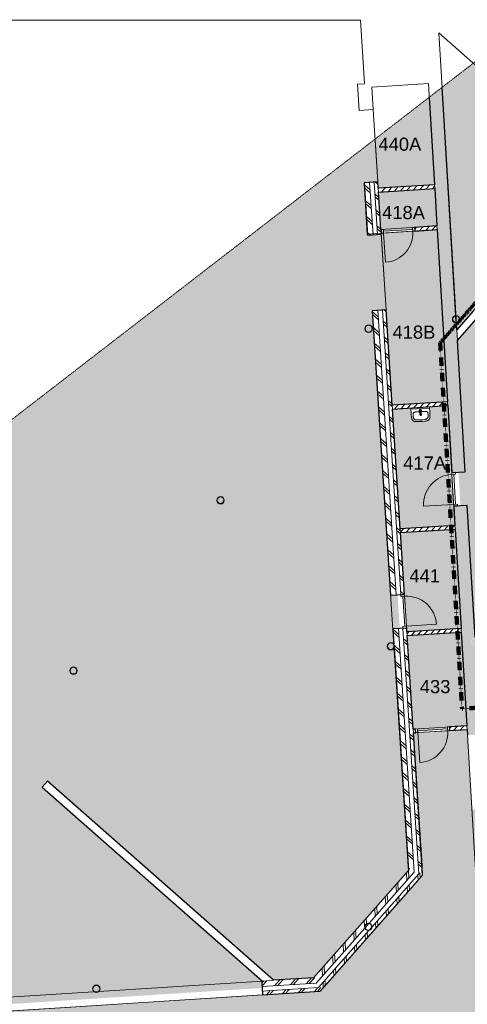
# Model space of a CAD drawing. Header units: millimetres. Extents: x 16156 to 109611, y -1019 to 113498.
# Tile 51 of 60: x 42596 to 54524, y 87254 to 113498. Entities that reach past the tile are written whole.
import ezdxf

# ---------------------------------------------------------------- set-up
doc = ezdxf.new("R2010")
doc.units = ezdxf.units.MM
doc.linetypes.add('Afbreeklijn', pattern=[9, 5, -2, 0, -2])
doc.linetypes.add('ARC Dash', pattern=[4, 2, -2])
for name, color, linetype, lineweight in [('A--A2__Ruwbouw', 8, 'Continuous', 15), ('A--AR9__AlgVoorz', 1, 'Continuous', 9), ('A--L$01A__Algemeen', 7, 'Continuous', 9), ('A--L22__Binnenwanden', 2, 'Continuous', 9), ('A--L28__Hoofddraagconstructies', 3, 'Continuous', 9), ('A--L3__Afbouw', 2, 'Continuous', 9), ('A--L74__VasteSanitaireVoorz', 1, 'Continuous', 9), ('A--LD30__DetailPenMiddel', 3, 'Continuous', 9), ('A--LR9__AlgVoorz', 7, 'Continuous', 9), ('A--TR9__AlgVoorz', 1, 'Continuous', 13)]:
    doc.layers.add(name, color=color, linetype=linetype, lineweight=lineweight)
doc.styles.add('Arial', font='arial.ttf', dxfattribs={"height": 350})
pattern_1 = [(48.646, (35709.1, 86653.18), (-225.1925, 198.213), []), (48.646, (35569.2, 88848.73), (-225.1925, 198.213), [])]
pattern_2 = [(93.562, (52142.36, 89344.86), (-299.42, -18.64), []), (93.562, (50493.1, 90800.85), (-299.42, -18.639), [])]
pattern_3 = [(138.696, (52632.02, 101561.28), (-198.016, -225.3654), []), (138.696, (50436.6, 101419.47), (-198.016, -225.3654), [])]
pattern_4 = [(48.696, (0, 0), (-90.14617, 79.20649), [])]

# ---------------------------------------------------------------- blocks, each defined once
blk = doc.blocks.new('28_SCF_ARC_stalen_kolom_rond - Stalen kolom ø200mm-1729722-AB-Begane grond - Brandcompartimentering')
at = {"layer": 'A--L28__Hoofddraagconstructies'}
h = blk.add_hatch(dxfattribs=at)
h.set_pattern_fill('FP_27', color=256, style=0, pattern_type=2)
h.set_pattern_definition([(45, (-44029, -96147.6), (-500, 500), []), (45, (-43859, -96147.6), (-500, 500), []), (45, (-43849, -96147.6), (-500, 500), []), (45, (-43839, -96147.6), (-500, 500), []), (45, (-43829, -96147.6), (-500, 500), []), (45, (-43819, -96147.6), (-500, 500), []), (45, (-43809, -96147.6), (-500, 500), []), (45, (-43799, -96147.6), (-500, 500), [])])
h.paths.add_polyline_path([(16, -98), (17, -98), (50, -87), (77, -64), (95, -31), (100, 0), (94, 34), (69, 71), (45, 88), (16, 98), (-17, 98), (-50, 87), (-77, 64), (-95, 31), (-100, 0), (-94, -34), (-77, -64), (-45, -88), (-16, -98)])
h.paths.add_polyline_path([(-16, -89), (-50, -74), (-77, -45), (-85, -31), (-90, 0), (-77, 45), (-61, 64), (-45, 78), (-16, 89), (17, 88), (61, 64), (77, 45), (85, 31), (90, 0), (77, -45), (69, -58), (45, -78), (16, -89)])
for radius, start, end in [(100, 360, 180), (100, 180, 360), (90, 0, 180), (90, 180, 360)]:
    blk.add_arc((0, 0), radius, start, end, dxfattribs=at)
blk = doc.blocks.new('28_SCF_ARC_stalen_kolom_rond - Stalen kolom ø200mm-V9-AB-Begane grond - Brandcompartimentering')
at = {"layer": 'A--L28__Hoofddraagconstructies'}
h = blk.add_hatch(dxfattribs=at)
h.set_pattern_fill('FP_28', color=256, style=0, pattern_type=2)
h.set_pattern_definition([(45, (-47948.36, -100690.3), (-500, 500), []), (45, (-47778.36, -100690.3), (-500, 500), []), (45, (-47768.36, -100690.3), (-500, 500), []), (45, (-47758.36, -100690.3), (-500, 500), []), (45, (-47748.36, -100690.3), (-500, 500), []), (45, (-47738.36, -100690.3), (-500, 500), []), (45, (-47728.36, -100690.3), (-500, 500), []), (45, (-47718.36, -100690.3), (-500, 500), [])])
h.paths.add_polyline_path([(16, -98), (17, -98), (50, -87), (77, -64), (95, -31), (100, 0), (94, 34), (69, 71), (45, 88), (16, 98), (-17, 98), (-50, 87), (-77, 64), (-95, 31), (-100, 0), (-94, -34), (-77, -64), (-45, -88), (-16, -98)])
h.paths.add_polyline_path([(16, -89), (-21, -87), (-50, -74), (-77, -45), (-85, -31), (-90, 0), (-77, 45), (-61, 64), (-45, 78), (-16, 89), (17, 88), (61, 64), (77, 45), (85, 31), (90, 0), (77, -45), (69, -58), (45, -78), (17, -88)])
for radius, start, end in [(100, 360, 180), (100, 180, 360), (90, 0, 180), (90, 180, 360)]:
    blk.add_arc((0, 0), radius, start, end, dxfattribs=at)
blk = doc.blocks.new('32_DO_WB_vo deur enkel1 - vo 2-V1-AB-Begane grond - Brandcompartimentering')
at = {"layer": 'A--L$01A__Algemeen'}
blk.add_line((520, 50), (520, 850), dxfattribs=at)
blk.add_arc((520, 50), 800, 90, 180, dxfattribs=at)
at = {"layer": 'A--L3__Afbouw'}
for p, q in [((-280, 50), (-330, 50)), ((-330, 50), (-330, -50)), ((520, 50), (-280, 50)), ((-280, 50), (-280, 0)), ((-280, -50), (-280, 50)), ((520, 0), (520, 50)), ((570, 50), (520, 50)), ((520, 50), (520, -50)), ((570, -50), (570, 50)), ((-330, -50), (-280, -50)), ((-280, 0), (520, 0)), ((520, -50), (570, -50))]:
    blk.add_line(p, q, dxfattribs=at)
blk = doc.blocks.new('32_DO_WB_vo deur enkel1 - vo 2-1766231-AB-Begane grond - Brandcompartimentering')
at = {"layer": 'A--L$01A__Algemeen'}
blk.add_line((520, 185), (520, 985), dxfattribs=at)
blk.add_arc((520, 185), 800, 90, 180, dxfattribs=at)
at = {"layer": 'A--L3__Afbouw'}
for p, q in [((-280, 185), (-330, 185)), ((-330, 185), (-330, 85)), ((-330, 85), (-280, 85)), ((520, 185), (-280, 185)), ((-280, 185), (-280, 135)), ((-280, 85), (-280, 185)), ((-280, 135), (520, 135)), ((520, 135), (520, 185)), ((570, 185), (520, 185)), ((520, 185), (520, 85)), ((520, 85), (570, 85)), ((570, 85), (570, 185))]:
    blk.add_line(p, q, dxfattribs=at)
blk = doc.blocks.new('32_DO_WB_vo deur enkel1 - vo 2-1766233-AB-Begane grond - Brandcompartimentering')
at = {"layer": 'A--L$01A__Algemeen'}
blk.add_line((520, -180), (520, -980), dxfattribs=at)
blk.add_arc((520, -180), 800, 180, 270, dxfattribs=at)
at = {"layer": 'A--L3__Afbouw'}
for p, q in [((-330, -180), (-330, -80)), ((-330, -80), (-280, -80)), ((-280, -180), (-330, -180)), ((-280, -80), (-280, -180)), ((-280, -130), (520, -130)), ((-280, -180), (-280, -130)), ((520, -180), (-280, -180)), ((520, -180), (520, -80)), ((520, -80), (570, -80)), ((520, -130), (520, -180)), ((570, -180), (520, -180)), ((570, -80), (570, -180))]:
    blk.add_line(p, q, dxfattribs=at)
blk = doc.blocks.new('32_DO_WB_vo deur enkel1 - vo 2-V16-AB-Begane grond - Brandcompartimentering')
at = {"layer": 'A--L$01A__Algemeen'}
blk.add_line((510, 50), (510, 830), dxfattribs=at)
blk.add_arc((510, 50), 780, 90, 180, dxfattribs=at)
at = {"layer": 'A--L3__Afbouw'}
for p, q in [((-270, 50), (-320, 50)), ((-320, 50), (-320, -50)), ((510, 50), (-270, 50)), ((-270, 50), (-270, 0)), ((-270, -50), (-270, 50)), ((510, 0), (510, 50)), ((560, 50), (510, 50)), ((510, 50), (510, -50)), ((560, -50), (560, 50)), ((-320, -50), (-270, -50)), ((-270, 0), (510, 0)), ((510, -50), (560, -50))]:
    blk.add_line(p, q, dxfattribs=at)
blk = doc.blocks.new('74_PF_wastafel 50x38_sphinx300_un - 74_PF_wastafel 50x38_sphinx300_un-V33-AB-Begane grond - Brandcompartimentering')
at = {"layer": 'A--L74__VasteSanitaireVoorz'}
for p, q in [((-250, 0), (-250, -37)), ((250, -37), (250, 0)), ((-250, -37), (-250, -129)), ((-250, -37), (-243, -37)), ((-250, -37), (-242, -37)), ((-242, -37), (242, -37)), ((-124, -117), (-21, -116)), ((22, -115), (124, -117)), ((242, -37), (250, -37)), ((250, -129), (250, -37))]:
    blk.add_line(p, q, dxfattribs=at)
at = {"layer": 'A--L74__VasteSanitaireVoorz', "lineweight": 25}
for p, q in [((-21, -100), (-24, -78)), ((-23, -99), (-23, -107)), ((-23, -99), (-22, -106)), ((-20, -99), (-23, -99)), ((-22, -115), (-16, -173)), ((-21, -113), (-21, -100)), ((-21, -101), (-21, -113)), ((-20, -126), (-20, -184)), ((-15, -173), (0, -173)), ((-15, -173), (15, -173)), ((0, -173), (15, -173)), ((16, -173), (22, -115)), ((23, -99), (20, -99)), ((20, -184), (20, -127)), ((24, -78), (21, -100)), ((21, -100), (21, -115)), ((21, -115), (21, -101)), ((23, -107), (23, -99))]:
    blk.add_line(p, q, dxfattribs=at)
at = {"layer": 'A--L74__VasteSanitaireVoorz', "flags": 128}
for points in [[(-250, -129), (-249, -183), (-246, -236), (-243, -269)], [(-197, -242), (-198, -221), (-198, -200), (-197, -187)], [(-197, -187), (-196, -177), (-195, -168), (-194, -158), (-193, -153)], [(-191, -282), (-193, -273), (-195, -264), (-196, -255), (-197, -245), (-197, -242)], [(-193, -153), (-193, -152), (-192, -150), (-192, -149), (-191, -147), (-191, -146), (-190, -144), (-189, -143), (-189, -141), (-188, -140), (-187, -139), (-186, -137), (-185, -136), (-184, -135), (-183, -134), (-182, -132), (-181, -131), (-180, -130), (-178, -129), (-177, -128)], [(-167, -124), (-160, -122), (-152, -120), (-145, -119), (-137, -118), (-130, -117), (-124, -117)], [(124, -117), (132, -118), (139, -118), (147, -119), (154, -121), (162, -122), (167, -124)], [(177, -128), (178, -129), (180, -130), (181, -131), (182, -133), (183, -134), (184, -135), (185, -136), (186, -137), (187, -139), (188, -140), (189, -141), (189, -143), (190, -144), (191, -146), (191, -147), (192, -149), (192, -150), (193, -152), (193, -153)], [(197, -242), (196, -251), (195, -261), (194, -270), (192, -279), (191, -282)], [(193, -153), (195, -163), (196, -173), (197, -182), (197, -187)], [(197, -187), (198, -208), (198, -229), (197, -242)], [(250, -37), (250, -37), (249, -37), (247, -37), (245, -37), (243, -37), (241, -37)], [(243, -269), (247, -216), (250, -162), (250, -129)], [(-243, -269), (-242, -276), (-241, -283), (-239, -290), (-238, -296), (-236, -303), (-233, -309), (-231, -316), (-228, -322), (-226, -328)], [(-226, -328), (-224, -330), (-223, -333), (-221, -335), (-220, -337), (-218, -339), (-217, -342), (-215, -344), (-213, -346), (-211, -348), (-209, -349), (-207, -351)], [(-207, -351), (-204, -353), (-201, -355), (-199, -357), (-196, -359), (-193, -360), (-190, -362), (-186, -363), (-183, -364), (-180, -365), (-177, -366), (-174, -367), (-172, -368)], [(-157, -321), (-159, -320), (-161, -319), (-163, -318), (-165, -317), (-167, -316), (-169, -315), (-170, -314), (-172, -313), (-174, -311), (-175, -310), (-177, -308), (-178, -307), (-180, -305), (-181, -304), (-182, -302), (-184, -300), (-185, -299), (-186, -297), (-187, -295), (-188, -293), (-189, -291), (-189, -289), (-190, -287), (-191, -285), (-191, -283), (-191, -282)], [(-172, -368), (-155, -371), (-137, -374), (-119, -376), (-101, -377), (-90, -378)], [(-107, -331), (-115, -330), (-124, -329), (-132, -328), (-140, -326), (-148, -323), (-156, -321), (-157, -321)], [(107, -331), (58, -335), (9, -336), (-40, -335), (-89, -333), (-107, -331)], [(-90, -378), (33, -379), (90, -378)], [(90, -378), (108, -377), (126, -375), (143, -373), (161, -370), (172, -368)], [(157, -321), (149, -323), (141, -325), (133, -327), (124, -329), (116, -330), (108, -331), (107, -331)], [(191, -282), (191, -285), (190, -287), (190, -289), (189, -291), (188, -292), (187, -294), (186, -296), (185, -298), (184, -300), (183, -302), (182, -303), (180, -305), (179, -306), (177, -308), (176, -309), (174, -311), (173, -312), (171, -313), (169, -315), (167, -316), (166, -317), (164, -318), (162, -319), (160, -320), (158, -320), (157, -321)], [(172, -368), (175, -367), (179, -366), (182, -365), (185, -364), (188, -362), (191, -361), (194, -359), (197, -358), (200, -356), (203, -354), (206, -352), (207, -351)], [(207, -351), (209, -349), (211, -347), (213, -346), (215, -344), (217, -341), (218, -339), (220, -337), (222, -335), (223, -332), (224, -330), (226, -328)], [(226, -328), (229, -322), (231, -315), (234, -309), (236, -302), (238, -296), (239, -289), (241, -282), (242, -275), (243, -269)]]:
    blk.add_lwpolyline(points, dxfattribs=at)
at = {"layer": 'A--L74__VasteSanitaireVoorz', "lineweight": 25, "flags": 128}
for points in [[(-22, -115), (-19, -144), (-15, -173)], [(-20, -104), (-19, -105), (-19, -105), (-19, -106)], [(-16, -173), (-16, -174), (-15, -175), (-15, -175), (-15, -176), (-15, -177), (-15, -177), (-15, -178), (-15, -178), (-15, -179), (-14, -179), (-14, -180), (-14, -181), (-13, -181), (-13, -182), (-13, -182), (-12, -183), (-12, -183), (-12, -184), (-11, -184), (-11, -185), (-10, -185), (-10, -185), (-9, -186), (-9, -186), (-8, -187), (-8, -187), (-7, -187), (-7, -187), (-6, -188), (-6, -188), (-5, -188), (-4, -188), (-4, -188), (-3, -189), (-3, -189), (-2, -189), (-1, -189), (-1, -189), (0, -189), (0, -189), (1, -189), (2, -189), (2, -189), (3, -189), (4, -189), (4, -188), (5, -188), (5, -188), (6, -188), (6, -188), (7, -187), (8, -187), (8, -187), (9, -186), (9, -186), (10, -186), (10, -185), (11, -185), (11, -184), (11, -184), (12, -183), (12, -183), (13, -182), (13, -182), (13, -181), (14, -181), (14, -180), (14, -180), (14, -179), (15, -179), (15, -178), (15, -177), (15, -177), (15, -176), (15, -176), (15, -175), (16, -174), (16, -174), (16, -173)], [(15, -173), (19, -144), (22, -115)], [(17, -113), (22, -106), (23, -99)], [(18, -108), (18, -107), (18, -106), (19, -106), (19, -105), (19, -104), (20, -104)]]:
    blk.add_lwpolyline(points, dxfattribs=at)
at = {"layer": 'A--L74__VasteSanitaireVoorz'}
for centre, radius, start, end in [((1091, -129), 1291, 180.891, 183), ((327, -215), 525, 176.9979, 183.0021), ((47, -200), 245, 169.0021, 176.9979), ((37, -230), 234, 183.0021, 192.9979), ((-154, -161), 39.8, 125.6177, 169.0021), ((-159, -154), 31.2, 105.2254, 125.6177), ((-118, -306), 189, 92.0128, 105.2254), ((0, -3650), 3535, 90.3412, 92.0128), ((0, -200), 23, 150, 180), ((0, -200), 23, 180, 0), ((0, -75), 17.5, 0, 180), ((0, -75), 17.5, 180, 240), ((0, -75), 17.5, 75, 105), ((0, -75), 17.5, 285, 0), ((0, -75), 17.5, 285, 300), ((0, -200), 23, 360, 30), ((0, -3650), 3535, 87.9872, 89.6485), ((118, -306), 189, 74.7746, 87.9872), ((159, -154), 31.2, 54.3823, 74.7746), ((154, -161), 39.8, 10.9979, 54.3823), ((-37, -230), 234, 347.0021, 356.9979), ((-47, -200), 245, 3.0021, 10.9979), ((-327, -215), 525, 356.9979, 3.0021), ((-1091, -129), 1291, 357, 359.109), ((-140, -271), 52.8, 192.9979, 251.0021), ((-71, -251), 123, 198.2459, 206.4169), ((-164, -297), 18.9, 206.4169, 231.4261), ((-88, -121), 211, 251.0021, 264.9979), ((0, 889), 1225, 264.9979, 275.0021), ((0, 2695), 3038, 269.7219, 270.2781), ((88, -121), 211, 275.0021, 288.9979), ((140, -271), 52.8, 288.9979, 347.0021), ((164, -297), 18.9, 308.5739, 333.5831), ((71, -251), 123, 333.5831, 341.7541)]:
    blk.add_arc(centre, radius, start, end, dxfattribs=at)
at = {"layer": 'A--L74__VasteSanitaireVoorz', "lineweight": 25}
for start, end in [(0, 180), (180, 243.6372), (288, 0)]:
    blk.add_arc((0, -75), 24, start, end, dxfattribs=at)
for centre, major_axis, ratio, start_param, end_param in [((0, -98), (20.5, 0), 0.967332, 1.570796, 3.665191), ((0, -100), (20.1, 0), 0.870402, 1.570796, 3.08442), ((0, -99), (20, 0), 0.97026, 3.144451, 3.592433), ((0, -184), (19.7, 0), 0.967332, 3.141593, 6.283185), ((0, -98), (20.5, 0), 0.967332, 5.759587, 7.853982), ((0, -100), (20.1, 0), 0.870402, 0.057173, 1.570796), ((0, -99), (20, 0), 0.97026, 5.832345, 6.280327)]:
    blk.add_ellipse(centre, major_axis=major_axis, ratio=ratio, start_param=start_param, end_param=end_param, dxfattribs=at)
for points, knots in [([(23, -99), (23, -96), (22, -91), (19, -87), (17, -85), (15, -83), (13, -82), (10, -80), (6, -79), (2, -79), (-2, -79), (-4, -79), (-8, -80), (-12, -81), (-15, -83), (-18, -86), (-20, -88), (-22, -92), (-23, -95), (-23, -97), (-23, -99)], [-1, -1, -1, -1, -0.861111, -0.791667, -0.756944, -0.722222, -0.6875, -0.652778, -0.583333, -0.513889, -0.479167, -0.444444, -0.388889, -0.333333, -0.277778, -0.222222, -0.166667, -0.111111, -0.055556, 0, 0, 0, 0]), ([(-23, -107), (-23, -104), (-22, -99), (-19, -94), (-17, -92), (-15, -90), (-13, -88), (-10, -87), (-6, -85), (-2, -85), (2, -85), (4, -85), (8, -86), (12, -88), (15, -90), (18, -93), (20, -96), (22, -100), (23, -103), (23, -106), (23, -107)], [-1, -1, -1, -1, -0.861111, -0.791667, -0.756944, -0.722222, -0.6875, -0.652778, -0.583333, -0.513889, -0.479167, -0.444444, -0.388889, -0.333333, -0.277778, -0.222222, -0.166667, -0.111111, -0.055556, 0, 0, 0, 0]), ([(-21, -97), (-21, -94), (-20, -90), (-17, -86), (-15, -83), (-13, -82), (-12, -81), (-9, -79), (-5, -78), (-2, -77), (1, -77), (4, -78), (7, -79), (10, -80), (14, -82), (16, -84), (18, -87), (20, -90), (21, -94), (21, -96), (21, -97)], [-1, -1, -1, -1, -0.861111, -0.791667, -0.756944, -0.722222, -0.6875, -0.652778, -0.583333, -0.513889, -0.479167, -0.444444, -0.388889, -0.333333, -0.277778, -0.222222, -0.166667, -0.111111, -0.055556, 0, 0, 0, 0]), ([(-19, -103), (-19, -103), (-19, -103), (-19, -102), (-20, -102), (-20, -101), (-20, -101), (-21, -100), (-21, -100), (-21, -99)], [0.7142857, 0.7142857, 0.7142857, 0.7142857, 0.75, 0.7857143, 0.8214286, 0.8571429, 0.8928571, 0.9285714, 1, 1, 1, 1]), ([(15, -173), (15, -176), (15, -179), (13, -182), (11, -184), (10, -185), (9, -186), (7, -187), (4, -188), (1, -189), (-2, -189), (-5, -188), (-8, -187), (-10, -185), (-12, -183), (-13, -181), (-14, -179), (-15, -176), (-15, -174), (-15, -173)], [-1, -1, -1, -1, -0.861111, -0.791667, -0.756944, -0.722222, -0.6875, -0.652778, -0.583333, -0.513889, -0.444444, -0.388889, -0.333333, -0.277778, -0.222222, -0.166667, -0.111111, -0.055556, 0, 0, 0, 0]), ([(21, -99), (21, -100), (21, -100), (20, -101), (20, -101), (20, -102), (19, -102), (19, -103), (19, -103), (18, -103), (18, -104), (17, -105), (17, -105), (16, -106)], [0, 0, 0, 0, 0.0714286, 0.1071429, 0.1428571, 0.1785714, 0.2142857, 0.25, 0.2678571, 0.2857143, 0.3214286, 0.3571429, 0.4285714, 0.4285714, 0.4285714, 0.4285714])]:
    blk.add_open_spline(points, degree=3, knots=knots, dxfattribs=at)
for points in [[(-22, -115), (-22, -114), (-23, -111), (-23, -109), (-23, -107)], [(-21, -101), (-21, -101), (-21, -99), (-21, -98), (-21, -97)], [(-21, -99), (-21, -99), (-21, -99), (-21, -100), (-21, -101)], [(21, -97), (21, -98), (21, -99), (21, -101), (21, -101)], [(21, -101), (21, -100), (21, -99), (21, -99), (21, -99)], [(23, -107), (23, -109), (23, -111), (22, -114), (22, -115)]]:
    blk.add_open_spline(points, degree=3, dxfattribs=at)
at = {"layer": 'A--L74__VasteSanitaireVoorz'}
for points in [[(76, -116), (76, -116), (76, -116), (74, -116), (71, -116), (67, -116), (63, -116), (59, -116), (56, -115), (54, -115), (54, -115), (54, -115)], [(54, -115), (54, -115), (54, -115), (56, -115), (59, -116), (63, -116), (67, -116), (71, -116), (74, -116), (76, -116), (76, -116), (76, -116)]]:
    blk.add_open_spline(points, degree=3, dxfattribs=at)
blk = doc.blocks.new('28_SCF_ARC_stalen_kolom_rond - Stalen kolom ø200mm-V58-AB-Begane grond - Brandcompartimentering')
at = {"layer": 'A--L28__Hoofddraagconstructies'}
for radius, start, end in [(100, 360, 180), (100, 180, 360), (90, 0, 180), (90, 180, 360)]:
    blk.add_arc((0, 0), radius, start, end, dxfattribs=at)
blk = doc.blocks.new('28_SCF_ARC_stalen_kolom_rond - Stalen kolom ø200mm-V59-AB-Begane grond - Brandcompartimentering')
at = {"layer": 'A--L28__Hoofddraagconstructies'}
for radius, start, end in [(100, 360, 180), (100, 180, 360), (90, 0, 180), (90, 180, 360)]:
    blk.add_arc((0, 0), radius, start, end, dxfattribs=at)
blk = doc.blocks.new('28_SCF_ARC_stalen_kolom_rond - Stalen kolom ø200mm-V60-AB-Begane grond - Brandcompartimentering')
at = {"layer": 'A--L28__Hoofddraagconstructies'}
for radius, start, end in [(100, 360, 180), (100, 180, 360), (90, 0, 180), (90, 180, 360)]:
    blk.add_arc((0, 0), radius, start, end, dxfattribs=at)
blk = doc.blocks.new('28_SCF_ARC_stalen_kolom_rond - Stalen kolom ø200mm-V61-AB-Begane grond - Brandcompartimentering')
at = {"layer": 'A--L28__Hoofddraagconstructies'}
for radius, start, end in [(100, 360, 180), (100, 180, 360), (90, 0, 180), (90, 180, 360)]:
    blk.add_arc((0, 0), radius, start, end, dxfattribs=at)
blk = doc.blocks.new('28_SCF_ARC_stalen_kolom_rond - Stalen kolom ø200mm-V62-AB-Begane grond - Brandcompartimentering')
at = {"layer": 'A--L28__Hoofddraagconstructies'}
h = blk.add_hatch(dxfattribs=at)
h.set_pattern_fill('FP_34', color=256, style=0, pattern_type=2)
h.set_pattern_definition([(45, (-44638.04, -87668.7), (-500, 500), []), (45, (-44468.04, -87668.7), (-500, 500), []), (45, (-44458.04, -87668.7), (-500, 500), []), (45, (-44448.04, -87668.7), (-500, 500), []), (45, (-44438.04, -87668.7), (-500, 500), []), (45, (-44428.04, -87668.7), (-500, 500), []), (45, (-44418.04, -87668.7), (-500, 500), []), (45, (-44408.04, -87668.7), (-500, 500), [])])
h.paths.add_polyline_path([(16, -98), (17, -98), (50, -87), (77, -64), (95, -31), (100, 0), (94, 34), (69, 71), (45, 88), (16, 98), (-17, 98), (-50, 87), (-77, 64), (-95, 31), (-100, 0), (-94, -34), (-77, -64), (-45, -88), (-16, -98)])
h.paths.add_polyline_path([(16, -89), (-21, -87), (-50, -74), (-77, -45), (-85, -31), (-90, 0), (-77, 45), (-61, 64), (-45, 78), (-16, 89), (17, 88), (61, 64), (77, 45), (85, 31), (90, 0), (77, -45), (69, -58), (45, -78), (17, -88)])
for radius, start, end in [(100, 360, 180), (100, 180, 360), (90, 0, 180), (90, 180, 360)]:
    blk.add_arc((0, 0), radius, start, end, dxfattribs=at)
blk = doc.blocks.new('28_SCF_ARC_stalen_kolom_rond - Stalen kolom ø200mm-V65-AB-Begane grond - Brandcompartimentering')
at = {"layer": 'A--L28__Hoofddraagconstructies'}
for radius, start, end in [(100, 360, 180), (100, 180, 360), (90, 0, 180), (90, 180, 360)]:
    blk.add_arc((0, 0), radius, start, end, dxfattribs=at)

msp = doc.modelspace()

# ---------------------------------------------------------------- hatches: boundary and pattern name
at = {"layer": 'A--A2__Ruwbouw', "lineweight": 9}
h = msp.add_hatch(dxfattribs=at)
h.set_pattern_fill('FP_18', color=256, angle=45, style=0, pattern_type=2)
h.set_pattern_definition(pattern_3)
h.paths.add_polyline_path([(52955, 90824), (53095, 90983), (52689, 97268), (52539, 97258), (52566, 96856), (52581, 96822), (52582, 96777), (52573, 96734), (52666, 95302)])
h.paths.add_polyline_path([(52571, 96771), (52576, 96798), (52569, 96798), (52570, 96780)])
h.paths.add_polyline_path([(52481, 98156), (52631, 98168), (52141, 105748), (51991, 105738), (52481, 98166)])
h.paths.add_polyline_path([(51861, 107754), (52010, 107771), (51921, 109159), (51771, 109149), (51861, 107763)])
h = msp.add_hatch(dxfattribs=at)
h.set_pattern_fill('FP_18', color=256, angle=45, style=0, pattern_type=2)
h.set_pattern_definition(pattern_3)
h.paths.add_polyline_path([(53231, 90730), (53325, 90835), (52905, 97282), (52809, 97268), (53230, 90753)])
h.paths.add_polyline_path([(52751, 98173), (52850, 98180), (52361, 105762), (52261, 105748), (52666, 99487)])
h.paths.add_polyline_path([(52131, 107771), (52230, 107778), (52140, 109173), (52041, 109159), (52055, 108949)])
h = msp.add_hatch(dxfattribs=at)
h.set_pattern_fill('FP_20', color=256, angle=45, style=0, pattern_type=2)
h.set_pattern_definition(pattern_4)
h.paths.add_polyline_path([(52158, 108904), (53655, 109000), (53650, 109100), (52151, 109003), (52155, 108949)])
h = msp.add_hatch(dxfattribs=at)
h.set_pattern_fill('FP_20', color=256, angle=45, style=0, pattern_type=2)
h.set_pattern_definition(pattern_4)
h.paths.add_polyline_path([(52229, 107805), (52243, 107809), (52237, 107906), (52222, 107905)])
h.paths.add_polyline_path([(53122, 107863), (53721, 107902), (53715, 108001), (53115, 107963), (53119, 107902)])
h = msp.add_hatch(dxfattribs=at)
h.set_pattern_fill('FP_20', color=256, angle=45, style=0, pattern_type=2)
h.set_pattern_definition(pattern_4)
h.paths.add_polyline_path([(52531, 103119), (54001, 103214), (53995, 103314), (52525, 103219)])
h = msp.add_hatch(dxfattribs=at)
h.set_pattern_fill('FP_20', color=256, angle=45, style=0, pattern_type=2)
h.set_pattern_definition(pattern_4)
h.paths.add_polyline_path([(52744, 99826), (54198, 99920), (54192, 100020), (52738, 99926), (52743, 99851)])
h = msp.add_hatch(dxfattribs=at)
h.set_pattern_fill('FP_20', color=256, angle=45, style=0, pattern_type=2)
h.set_pattern_definition([(48.696, (0, 0), (-90.14617, 79.2065), [])])
h.paths.add_polyline_path([(52921, 97082), (54362, 97175), (54356, 97275), (52915, 97182)])
h = msp.add_hatch(dxfattribs=at)
h.set_pattern_fill('FP_20', color=256, angle=45, style=0, pattern_type=2)
h.set_pattern_definition(pattern_4)
h.paths.add_polyline_path([(53089, 94487), (53154, 94491), (53147, 94591), (53083, 94587)])
h.paths.add_polyline_path([(54052, 94549), (54517, 94580), (54511, 94679), (54046, 94649), (54050, 94580)])
h = msp.add_hatch(dxfattribs=at)
h.set_pattern_fill('FP_17', color=256, angle=45, style=0, pattern_type=2)
h.set_pattern_definition(pattern_2)
h.paths.add_polyline_path([(50428, 87962), (50640, 87975), (51791, 89288), (51787, 89331), (51801, 89369), (51825, 89397), (51841, 89407), (51870, 89417), (51913, 89417), (53109, 90772), (53095, 90983), (50884, 88478)])
h.paths.add_polyline_path([(51800, 89290), (51901, 89407), (51864, 89405), (51824, 89383), (51809, 89363), (51797, 89331), (51795, 89319)])
h = msp.add_hatch(dxfattribs=at)
h.set_pattern_fill('FP_17', color=256, angle=45, style=0, pattern_type=2)
h.set_pattern_definition(pattern_2)
h.paths.add_polyline_path([(50669, 87827), (50811, 87836), (53334, 90695), (53325, 90835), (51985, 89318), (51970, 89268), (51945, 89241), (51930, 89230), (51899, 89220), (50788, 87962)])
h.paths.add_polyline_path([(50556, 87699), (50698, 87708), (50809, 87836), (50669, 87827), (50604, 87753)])
h.paths.add_polyline_path([(51911, 89234), (51946, 89254), (51962, 89274), (51970, 89300), (51917, 89241)])
h = msp.add_hatch(dxfattribs=at)
h.set_pattern_fill('FP_16', color=256, angle=45, style=0, pattern_type=2)
h.set_pattern_definition(pattern_1)
h.paths.add_polyline_path([(20514, 85905), (28974, 86445), (28965, 86594), (20664, 86065), (20514, 85941), (20514, 85910)])
h.paths.add_polyline_path([(29926, 86505), (32219, 86652), (32209, 86801), (29916, 86655)])
h.paths.add_polyline_path([(49053, 87724), (50499, 87816), (50640, 87975), (49362, 87894), (49061, 87728)])
h.paths.add_polyline_path([(49053, 87724), (49362, 87894), (49044, 87874)])
h = msp.add_hatch(dxfattribs=at)
h.set_pattern_fill('FP_16', color=256, angle=45, style=0, pattern_type=2)
h.set_pattern_definition(pattern_1)
h.paths.add_polyline_path([(20514, 85685), (28988, 86225), (28982, 86325), (20514, 85785), (20514, 85704)])
h.paths.add_polyline_path([(29940, 86286), (32232, 86432), (32219, 86531), (29934, 86385), (29938, 86325)])
h.paths.add_polyline_path([(49067, 87504), (50604, 87602), (50698, 87708), (49061, 87604)])
at = {"layer": 'A--AR9__AlgVoorz'}
h = msp.add_hatch(color=41, dxfattribs=at)
h.paths.add_polyline_path([(54241, 105234), (57958, 109455), (54685, 112338), (53855, 111697), (54219, 105611), (54254, 105607), (54287, 105589), (54309, 105563), (54320, 105537), (54325, 105513), (54309, 105462), (54285, 105435), (54254, 105419), (54230, 105414), (54240, 105251)])
h.paths.add_polyline_path([(54240, 105424), (54286, 105449), (54301, 105468), (54309, 105482), (54315, 105513), (54301, 105557), (54285, 105578), (54254, 105596), (54219, 105601), (54230, 105424)])
for points in [[(52151, 109003), (53650, 109100), (53510, 111431), (52066, 110316), (52148, 109050)], [(52290, 107859), (53069, 107910), (53072, 107960), (53715, 108001), (53650, 109000), (52158, 108904), (52229, 107905), (52287, 107906)], [(52525, 103219), (53995, 103314), (53715, 107901), (52229, 107805), (52522, 103262)], [(52915, 97182), (54356, 97275), (54192, 99920), (52744, 99826), (52910, 97258)], [(53201, 94545), (53999, 94596), (54002, 94646), (54511, 94679), (54356, 97175), (52921, 97082), (53089, 94587), (53198, 94591), (53198, 94580)]]:
    msp.add_hatch(color=254, dxfattribs=at).paths.add_polyline_path(points)
h = msp.add_hatch(color=254, dxfattribs=at)
h.paths.add_polyline_path([(28975, 86595), (28976, 86645), (29903, 86705), (29907, 86654), (28976, 86595)])
h.paths.add_polyline_path([(49362, 87894), (49053, 87724), (49044, 87874), (49066, 87875), (43196, 93042), (43335, 93200), (49285, 87962)])
h.paths.add_polyline_path([(20664, 86065), (28975, 86594), (28986, 86410), (29918, 86470), (29907, 86654), (31888, 86782), (31852, 87345), (30112, 88877), (25789, 88602), (25826, 88023), (25617, 88010), (25566, 88799), (30186, 89093), (32056, 87446), (32097, 86794), (32210, 86794), (32219, 86652), (32219, 86651), (32227, 86617), (49056, 87689), (49061, 87728), (49362, 87894), (50428, 87962), (52955, 90824), (52570, 96748), (52554, 96728), (52530, 96710), (52501, 96700), (52468, 96700), (52425, 96721), (52401, 96748), (52391, 96768), (52386, 96798), (52401, 96849), (52425, 96876), (52441, 96887), (52470, 96897), (52503, 96897), (52546, 96876), (52565, 96865), (52539, 97258), (52724, 97270), (52666, 98168), (52481, 98156), (51991, 105738), (52361, 105762), (52224, 107777), (51861, 107754), (51775, 109149), (52140, 109173), (52066, 110316), (20668, 86068)])
h.paths.add_polyline_path([(36208, 86964), (36173, 86964), (36130, 86984), (36106, 87012), (36096, 87031), (36090, 87062), (36106, 87113), (36130, 87140), (36146, 87151), (36175, 87161), (36208, 87161), (36251, 87140), (36275, 87113), (36285, 87093), (36290, 87062), (36275, 87012), (36251, 86984), (36235, 86974)])
h.paths.add_polyline_path([(36206, 86974), (36252, 86998), (36267, 87018), (36275, 87031), (36280, 87062), (36267, 87107), (36252, 87126), (36235, 87140), (36206, 87151), (36169, 87149), (36129, 87126), (36114, 87107), (36106, 87093), (36100, 87062), (36114, 87018), (36129, 86998), (36145, 86984), (36175, 86974)])
h.paths.add_polyline_path([(44622, 87570), (44621, 87570), (44578, 87591), (44553, 87618), (44543, 87638), (44538, 87669), (44553, 87719), (44578, 87747), (44594, 87757), (44622, 87767), (44655, 87767), (44698, 87747), (44723, 87719), (44733, 87699), (44738, 87669), (44723, 87618), (44698, 87591), (44682, 87580), (44654, 87570)])
h.paths.add_polyline_path([(44622, 87580), (44669, 87586), (44699, 87604), (44715, 87624), (44723, 87638), (44728, 87669), (44715, 87713), (44699, 87733), (44683, 87747), (44654, 87757), (44617, 87755), (44577, 87733), (44561, 87713), (44553, 87699), (44548, 87669), (44561, 87624), (44577, 87604), (44607, 87586), (44621, 87581)])
h.paths.add_polyline_path([(40127, 91507), (40092, 91507), (40049, 91527), (40025, 91555), (40015, 91574), (40010, 91605), (40025, 91656), (40049, 91683), (40065, 91694), (40094, 91704), (40127, 91704), (40170, 91683), (40194, 91656), (40204, 91636), (40210, 91605), (40194, 91555), (40170, 91527), (40154, 91516)])
h.paths.add_polyline_path([(40094, 91516), (40131, 91518), (40171, 91541), (40186, 91560), (40194, 91574), (40200, 91605), (40186, 91650), (40171, 91669), (40155, 91683), (40125, 91694), (40089, 91692), (40048, 91669), (40033, 91650), (40025, 91636), (40020, 91605), (40033, 91560), (40048, 91541), (40065, 91527), (40092, 91517)])
h.paths.add_polyline_path([(44045, 96049), (44012, 96049), (43969, 96070), (43944, 96097), (43934, 96117), (43929, 96148), (43944, 96198), (43969, 96226), (43985, 96236), (44013, 96246), (44046, 96246), (44089, 96226), (44114, 96198), (44124, 96178), (44129, 96148), (44114, 96097), (44089, 96070), (44073, 96059), (44046, 96049)])
h.paths.add_polyline_path([(44013, 96059), (44050, 96061), (44090, 96083), (44106, 96103), (44114, 96117), (44119, 96148), (44106, 96192), (44090, 96212), (44074, 96226), (44045, 96236), (44008, 96234), (43968, 96212), (43952, 96192), (43944, 96178), (43939, 96148), (43952, 96103), (43968, 96083), (43984, 96070), (44012, 96060)])
h.paths.add_polyline_path([(52501, 96710), (52547, 96734), (52562, 96754), (52570, 96780), (52562, 96843), (52539, 96869), (52531, 96876), (52501, 96887), (52464, 96885), (52424, 96863), (52409, 96843), (52401, 96829), (52396, 96798), (52409, 96754), (52424, 96734), (52441, 96721), (52470, 96710)])
h.paths.add_polyline_path([(47964, 100592), (47931, 100592), (47888, 100612), (47864, 100640), (47854, 100660), (47848, 100690), (47864, 100741), (47888, 100768), (47904, 100779), (47933, 100789), (47966, 100789), (48009, 100768), (48033, 100741), (48043, 100721), (48048, 100690), (48033, 100640), (48009, 100612), (47993, 100602), (47966, 100592)])
h.paths.add_polyline_path([(47964, 100602), (48010, 100626), (48025, 100646), (48033, 100660), (48038, 100690), (48025, 100735), (48010, 100755), (47993, 100768), (47964, 100779), (47927, 100777), (47887, 100755), (47872, 100735), (47864, 100721), (47858, 100690), (47872, 100646), (47887, 100626), (47903, 100612), (47933, 100602)])
h.paths.add_polyline_path([(51876, 105165), (51833, 105185), (51809, 105213), (51799, 105232), (51794, 105263), (51809, 105314), (51833, 105341), (51849, 105352), (51878, 105362), (51911, 105362), (51954, 105341), (51978, 105314), (51991, 105276), (51991, 105251), (51978, 105213), (51954, 105185), (51938, 105174), (51909, 105165), (51878, 105165)])
h.paths.add_polyline_path([(51909, 105174), (51955, 105199), (51970, 105218), (51978, 105232), (51984, 105263), (51970, 105308), (51955, 105327), (51939, 105341), (51909, 105352), (51872, 105350), (51832, 105327), (51817, 105308), (51809, 105294), (51804, 105263), (51817, 105218), (51832, 105199), (51849, 105185), (51878, 105174)])
h = msp.add_hatch(color=41, dxfattribs=at)
h.paths.add_polyline_path([(57605, 94662), (59227, 96507), (59487, 96866), (59608, 97064), (59697, 97232), (59817, 97499), (59873, 97649), (59940, 97861), (59984, 98030), (60011, 98154), (60122, 98722), (60207, 99014), (60277, 99208), (60367, 99425), (60532, 99747), (60623, 99898), (60776, 100129), (60877, 100261), (61019, 100433), (62982, 102660), (56898, 107949), (54258, 104951), (54467, 101450), (54288, 101439), (54341, 100540), (54521, 100551), (54731, 97031), (54755, 97031), (54801, 97008), (54822, 96983), (54832, 96964), (54837, 96933), (54822, 96883), (54796, 96854), (54782, 96844), (54743, 96835), (54832, 95360), (56764, 95468), (57638, 94699), (57605, 94662)])
h.paths.add_polyline_path([(54743, 96844), (54758, 96846), (54796, 96867), (54814, 96888), (54822, 96902), (54827, 96933), (54814, 96978), (54796, 96999), (54782, 97011), (54732, 97022), (54742, 96846)])
h = msp.add_hatch(color=254, dxfattribs=at)
h.paths.add_polyline_path([(53509, 103145), (53258, 103110), (53258, 103103), (53255, 103086), (53266, 103079), (53273, 103076), (53283, 103077), (53288, 103097), (53283, 103110), (53455, 103137)])
h.paths.add_polyline_path([(52738, 99926), (54192, 100020), (53995, 103214), (53508, 103182), (53517, 102938), (53512, 102881), (53489, 102836), (53459, 102820), (53380, 102805), (53154, 102794), (53103, 102802), (53078, 102819), (53058, 102856), (53042, 102939), (53032, 103049), (53025, 103151), (52531, 103119), (52732, 100020)])
h.paths.add_polyline_path([(53181, 102822), (53357, 102831), (53442, 102848), (53468, 102865), (53481, 102888), (53486, 102927), (53483, 102994), (53467, 103045), (53449, 103059), (53420, 103065), (53292, 103060), (53398, 103058), (53441, 103054), (53469, 103026), (53478, 102963), (53476, 102897), (53447, 102859), (53419, 102848), (53326, 102836), (53257, 102831), (53155, 102831), (53114, 102844), (53088, 102892), (53082, 102978), (53085, 103003), (53107, 103032), (53150, 103042), (53093, 103033), (53079, 103014), (53074, 102967), (53085, 102875), (53100, 102847), (53114, 102835), (53160, 102824), (53177, 102822)])
h.paths.add_polyline_path([(53281, 102944), (53296, 102952), (53302, 102971), (53295, 102978), (53293, 102971), (53262, 102975), (53257, 102972), (53260, 102954), (53275, 102945)])
h = msp.add_hatch(color=254, dxfattribs=at)
h.paths.add_polyline_path([(53608, 75366), (53798, 75366), (53798, 76467), (55599, 76467), (54511, 94579), (53089, 94487), (53334, 90695), (50604, 87602), (32232, 86432), (32232, 79536), (32283, 79536), (32283, 78546), (32232, 78546), (32232, 76511), (36051, 76511), (36051, 76562), (36931, 76562), (36931, 76511), (50593, 76511), (50593, 76562), (51473, 76562), (51473, 76511), (52513, 76511), (52513, 79246), (50902, 80667), (52545, 82567), (52620, 82501), (51042, 80676), (52613, 79291), (52613, 76511), (52573, 76511), (52573, 75366), (53515, 75366)])
h.paths.add_polyline_path([(47931, 76952), (47909, 76957), (47881, 76964), (47803, 77008), (47800, 77020), (47772, 77061), (47754, 77116), (47749, 77155), (47766, 77234), (47789, 77274), (47821, 77309), (47850, 77330), (47911, 77354), (47953, 77358), (47997, 77353), (48026, 77346), (48103, 77302), (48106, 77290), (48145, 77221), (48151, 77204), (48157, 77155), (48151, 77106), (48118, 77036), (48085, 77001), (48057, 76980), (47997, 76957), (47953, 76952), (47933, 76952)])
h.paths.add_polyline_path([(47931, 76970), (47998, 76975), (48039, 76991), (48059, 77005), (48034, 77001), (48011, 76989), (48019, 76997), (47980, 76988), (47933, 76987), (47881, 77002), (47895, 76990), (47881, 76995), (47867, 77005), (47847, 77001), (47911, 76974), (47929, 76970)])
h.paths.add_polyline_path([(47976, 76979), (47973, 76985), (47978, 76980)])
h.paths.add_polyline_path([(47803, 77046), (47800, 77072), (47791, 77081), (47789, 77105), (47788, 77116), (47783, 77155), (47800, 77227), (47789, 77214), (47800, 77238), (47803, 77242), (47800, 77260), (47783, 77229), (47772, 77200), (47766, 77155), (47774, 77106), (47800, 77050)])
h.paths.add_polyline_path([(48103, 77046), (48120, 77072), (48135, 77116), (48140, 77155), (48123, 77229), (48103, 77264), (48106, 77238), (48115, 77229), (48118, 77205), (48118, 77199), (48123, 77155), (48106, 77083), (48118, 77096), (48106, 77072), (48103, 77068)])
h.paths.add_polyline_path([(47843, 77305), (47872, 77309), (47895, 77321), (47887, 77313), (47926, 77322), (47973, 77323), (48026, 77308), (48011, 77320), (48026, 77315), (48039, 77305), (48059, 77309), (47997, 77335), (47944, 77340), (47908, 77335), (47867, 77319), (47847, 77309)])
h.paths.add_polyline_path([(47908, 77322), (47933, 77330), (47933, 77325), (47909, 77322)])
h.paths.add_polyline_path([(47948, 80604), (47879, 80608), (47851, 80615), (47773, 80660), (47771, 80671), (47737, 80727), (47725, 80758), (47719, 80806), (47737, 80886), (47759, 80925), (47791, 80960), (47820, 80981), (47879, 81004), (47923, 81009), (47968, 81004), (47996, 80997), (48073, 80953), (48076, 80942), (48110, 80886), (48122, 80855), (48127, 80802), (48110, 80727), (48088, 80688), (48056, 80653), (48027, 80632), (47968, 80608)])
h.paths.add_polyline_path([(47901, 80621), (47968, 80627), (48010, 80642), (48030, 80656), (48004, 80653), (47982, 80640), (47990, 80649), (47950, 80640), (47904, 80639), (47851, 80654), (47865, 80641), (47851, 80647), (47837, 80656), (47817, 80653), (47879, 80626), (47899, 80622)])
h.paths.add_polyline_path([(47946, 80631), (47943, 80636), (47948, 80631)])
h.paths.add_polyline_path([(47773, 80697), (47771, 80723), (47761, 80732), (47760, 80753), (47759, 80762), (47753, 80806), (47771, 80878), (47759, 80865), (47771, 80889), (47773, 80893), (47771, 80911), (47753, 80880), (47742, 80851), (47737, 80802), (47753, 80733), (47771, 80702)])
h.paths.add_polyline_path([(48073, 80697), (48094, 80733), (48105, 80762), (48110, 80806), (48094, 80880), (48073, 80916), (48076, 80889), (48085, 80881), (48088, 80857), (48088, 80851), (48093, 80802), (48076, 80734), (48088, 80748), (48076, 80723), (48073, 80720)])
h.paths.add_polyline_path([(48008, 80956), (48010, 80956), (48030, 80960), (47968, 80987), (47914, 80992), (47879, 80986), (47837, 80971), (47817, 80956), (47842, 80960), (47865, 80973), (47857, 80964), (47897, 80973), (47943, 80974), (47996, 80959), (48002, 80956)])
h.paths.add_polyline_path([(47879, 80973), (47911, 80981), (47904, 80976), (47879, 80973)])
at = {"layer": 'A--L22__Binnenwanden'}
h = msp.add_hatch(color=4, dxfattribs=at)
h.paths.add_polyline_path([(55932, 70903), (56291, 70926), (56060, 74801), (55700, 74779), (55931, 70926)])
h.paths.add_polyline_path([(55647, 75677), (56006, 75699), (55771, 79635), (55748, 79635), (55705, 79655), (55680, 79683), (55670, 79703), (55665, 79733), (55680, 79784), (55705, 79811), (55721, 79822), (55759, 79832), (55668, 81349), (55309, 81327), (55646, 75690)])
h.paths.add_polyline_path([(55749, 79645), (55770, 79647), (55760, 79822), (55744, 79820), (55704, 79798), (55688, 79778), (55680, 79764), (55675, 79733), (55688, 79689), (55704, 79669), (55720, 79655), (55748, 79645)])
h.paths.add_polyline_path([(55191, 83304), (55550, 83325), (55247, 88410), (55223, 88410), (55180, 88430), (55156, 88458), (55145, 88485), (55141, 88508), (55156, 88559), (55180, 88586), (55196, 88597), (55235, 88607), (55207, 89074), (54847, 89053), (55072, 85290)])
h.paths.add_polyline_path([(55246, 88419), (55231, 88597), (55219, 88595), (55179, 88572), (55164, 88553), (55156, 88539), (55151, 88508), (55164, 88463), (55179, 88444), (55207, 88426), (55231, 88419)])
h.paths.add_polyline_path([(54729, 91029), (55089, 91051), (55004, 92473), (54644, 92452), (54728, 91051)])
h.paths.add_polyline_path([(54526, 94428), (54886, 94450), (54743, 96835), (54720, 96835), (54677, 96855), (54653, 96883), (54643, 96902), (54637, 96933), (54653, 96983), (54677, 97011), (54693, 97022), (54731, 97031), (54521, 100551), (54162, 100530), (54526, 94437)])
h.paths.add_polyline_path([(54743, 96844), (54732, 97022), (54716, 97020), (54676, 96997), (54661, 96978), (54653, 96964), (54647, 96933), (54661, 96888), (54676, 96869), (54692, 96855), (54722, 96844)])
h.paths.add_polyline_path([(54108, 101428), (54467, 101450), (54230, 105414), (54206, 105415), (54164, 105435), (54140, 105462), (54131, 105479), (54125, 105513), (54140, 105563), (54164, 105591), (54185, 105603), (54219, 105611), (53855, 111697), (53510, 111431), (54107, 101450)])
h.paths.add_polyline_path([(54230, 105424), (54219, 105601), (54203, 105599), (54163, 105577), (54148, 105557), (54139, 105537), (54135, 105513), (54148, 105468), (54163, 105449), (54180, 105435), (54212, 105424)])

# ---------------------------------------------------------------- linework, layer by layer
at = {"layer": 'A--L22__Binnenwanden', "color": 130, "lineweight": 30}
for p, q in [((54219, 105611), (53855, 111697)), ((53510, 111431), (53650, 109100)), ((53655, 109000), (53715, 108001)), ((53721, 107902), (53995, 103314)), ((54230, 105424), (54219, 105601)), ((54241, 105234), (54230, 105414)), ((54467, 101450), (54258, 104951)), ((54001, 103214), (54108, 101428)), ((54108, 101428), (54467, 101450)), ((54521, 100551), (54162, 100530)), ((54162, 100530), (54192, 100020)), ((54731, 97031), (54521, 100551)), ((54198, 99920), (54356, 97275)), ((54362, 97175), (54511, 94679)), ((54517, 94580), (54526, 94428))]:
    msp.add_line(p, q, dxfattribs=at)
at = {"layer": 'A--L22__Binnenwanden', "lineweight": 30}
for p, q in [((52140, 109173), (51771, 109149)), ((51771, 109149), (51861, 107754)), ((52151, 109003), (52140, 109173)), ((53650, 109100), (52151, 109003)), ((52158, 108904), (53655, 109000)), ((52222, 107905), (52158, 108904)), ((52237, 107906), (52222, 107905)), ((52244, 107806), (52237, 107906)), ((53715, 108001), (53115, 107963)), ((53115, 107963), (53122, 107863)), ((53122, 107863), (53721, 107902)), ((51861, 107754), (52230, 107778)), ((52229, 107805), (52244, 107806)), ((52230, 107778), (52229, 107805)), ((52361, 105762), (51991, 105738)), ((51991, 105738), (52481, 98156)), ((52525, 103219), (52361, 105762)), ((54671, 105723), (54241, 105234)), ((54258, 104951), (54821, 105591)), ((53995, 103314), (52525, 103219)), ((52531, 103119), (54001, 103214)), ((52738, 99926), (52531, 103119)), ((54192, 100020), (52738, 99926)), ((52744, 99826), (54198, 99920)), ((52850, 98180), (52744, 99826)), ((52481, 98156), (52850, 98180)), ((52908, 97282), (52539, 97258)), ((52539, 97258), (52565, 96858)), ((52915, 97182), (52908, 97282)), ((54356, 97275), (52915, 97182)), ((52921, 97082), (54362, 97175)), ((53083, 94587), (52921, 97082)), ((52567, 96835), (52571, 96771)), ((52572, 96751), (52955, 90824)), ((53147, 94591), (53083, 94587)), ((53089, 94487), (53154, 94491)), ((53334, 90695), (53089, 94487)), ((53154, 94491), (53147, 94591)), ((54511, 94679), (54046, 94649)), ((54046, 94649), (54052, 94549)), ((54052, 94549), (54517, 94580)), ((43335, 93200), (43196, 93042)), ((49362, 87894), (43335, 93200)), ((43196, 93042), (49066, 87875)), ((52955, 90824), (50428, 87962)), ((50604, 87602), (53334, 90695)), ((50428, 87962), (49362, 87894)), ((49066, 87875), (49044, 87874)), ((49044, 87874), (49067, 87504)), ((49067, 87504), (50604, 87602))]:
    msp.add_line(p, q, dxfattribs=at)
at = {"layer": 'A--L22__Binnenwanden', "lineweight": 15}
for p, q in [((52011, 107763), (51921, 109159)), ((52131, 107771), (52041, 109167)), ((52151, 109003), (52158, 108904)), ((53655, 109000), (53650, 109100)), ((52222, 107905), (52229, 107805)), ((53721, 107902), (53715, 108001)), ((52631, 98166), (52141, 105748)), ((52751, 98173), (52261, 105755)), ((54241, 105234), (54258, 104951)), ((52525, 103219), (52531, 103119)), ((54001, 103214), (53995, 103314)), ((54198, 99920), (54192, 100020)), ((52738, 99926), (52744, 99826)), ((53109, 90772), (52689, 97268)), ((53231, 90730), (52809, 97275)), ((52915, 97182), (52921, 97082)), ((54362, 97175), (54356, 97275)), ((53083, 94587), (53089, 94487)), ((54517, 94580), (54511, 94679)), ((53109, 90772), (51910, 89414)), ((53231, 90730), (51985, 89318)), ((51793, 89281), (50499, 87816)), ((51903, 89406), (51800, 89290)), ((51972, 89304), (51911, 89234)), ((51899, 89220), (50556, 87699)), ((49053, 87724), (50499, 87816)), ((49061, 87604), (50556, 87699)), ((49066, 87875), (49362, 87894))]:
    msp.add_line(p, q, dxfattribs=at)
at = {"layer": 'A--LD30__DetailPenMiddel', "linetype": 'ARC Dash'}
msp.add_line((20141, 85661), (56186, 113498), dxfattribs=at)
at = {"layer": 'A--LD30__DetailPenMiddel'}
for p, q in [((52140, 109173), (52066, 110316)), ((52361, 105762), (52230, 107778)), ((32232, 86432), (49067, 87504))]:
    msp.add_line(p, q, dxfattribs=at)
at = {"layer": 'A--LD30__DetailPenMiddel', "linetype": 'Afbreeklijn', "lineweight": 100}
for p, q in [((56870, 108371), (53801, 104886)), ((54384, 95133), (53801, 104886)), ((56685, 95271), (54384, 95133))]:
    msp.add_line(p, q, dxfattribs=at)
at = {"layer": 'A--LR9__AlgVoorz'}
for p, q in [((51676, 113487), (27717, 113487)), ((51775, 111943), (51676, 113487)), ((51785, 111790), (51775, 111943)), ((51601, 111778), (51785, 111790)), ((51646, 111080), (51601, 111778)), ((52016, 111104), (51646, 111080)), ((52140, 109173), (52016, 111104)), ((51771, 109149), (52140, 109173)), ((51859, 107781), (51771, 109149)), ((52229, 107805), (51859, 107781)), ((52361, 105762), (52229, 107805)), ((51991, 105738), (52361, 105762)), ((52948, 90931), (51991, 105738)), ((43196, 93042), (43335, 93200)), ((43335, 93200), (49362, 87894)), ((49066, 87875), (43196, 93042)), ((52884, 90744), (52955, 90824)), ((52955, 90824), (52948, 90931)), ((50500, 88043), (52884, 90744)), ((49362, 87894), (50319, 87955)), ((50319, 87955), (50428, 87962)), ((50428, 87962), (50500, 88043)), ((32097, 86794), (49066, 87875))]:
    msp.add_line(p, q, dxfattribs=at)
at = {"layer": 'A--LR9__AlgVoorz', "flags": 128}
for points in [[(57958, 109455), (53768, 113146), (54241, 105234), (54667, 105718), (56497, 107796)], [(52151, 109003), (53650, 109100), (53488, 111795), (51977, 111697), (52016, 111104), (52140, 109173)], [(52222, 107905), (53715, 108001), (53655, 109000), (52158, 108904)], [(52525, 103219), (53995, 103314), (53721, 107902), (52229, 107805), (52361, 105762)], [(54001, 103214), (52531, 103119), (52738, 99926), (54192, 100020)], [(54198, 99920), (52744, 99826), (52915, 97182), (54356, 97275)], [(54362, 97175), (52921, 97082), (53083, 94587), (54511, 94679)], [(52613, 76511), (52613, 76351), (52573, 76351), (52573, 75366), (53798, 75366), (53798, 76467), (55599, 76467), (54517, 94580), (53089, 94487), (53317, 90955), (53334, 90695), (53161, 90499), (50777, 87798), (50604, 87602), (50342, 87586), (32232, 86432), (32232, 76511), (52513, 76511), (52513, 79246), (50902, 80667), (52545, 82567), (52620, 82501), (51042, 80676), (52613, 79291)]]:
    msp.add_lwpolyline(points, close=True, dxfattribs=at)

# ---------------------------------------------------------------- block references
at = {"layer": 'A--L28__Hoofddraagconstructies'}
for name, p in [('28_SCF_ARC_stalen_kolom_rond - Stalen kolom ø200mm-V65-AB-Begane grond - Brandcompartimentering', (54225, 105513)), ('28_SCF_ARC_stalen_kolom_rond - Stalen kolom ø200mm-V60-AB-Begane grond - Brandcompartimentering', (51894, 105263)), ('28_SCF_ARC_stalen_kolom_rond - Stalen kolom ø200mm-V9-AB-Begane grond - Brandcompartimentering', (47948, 100690)), ('28_SCF_ARC_stalen_kolom_rond - Stalen kolom ø200mm-V61-AB-Begane grond - Brandcompartimentering', (52486, 96798)), ('28_SCF_ARC_stalen_kolom_rond - Stalen kolom ø200mm-1729722-AB-Begane grond - Brandcompartimentering', (44029, 96148)), ('28_SCF_ARC_stalen_kolom_rond - Stalen kolom ø200mm-V58-AB-Begane grond - Brandcompartimentering', (51885, 89319)), ('28_SCF_ARC_stalen_kolom_rond - Stalen kolom ø200mm-V59-AB-Begane grond - Brandcompartimentering', (51885, 89319)), ('28_SCF_ARC_stalen_kolom_rond - Stalen kolom ø200mm-V62-AB-Begane grond - Brandcompartimentering', (44638, 87669))]:
    msp.add_blockref(name, p, dxfattribs=at)
at = {"layer": 'A--L3__Afbouw'}
for name, p, rotation in [('32_DO_WB_vo deur enkel1 - vo 2-V16-AB-Begane grond - Brandcompartimentering', (52799, 107892), 183.6959813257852), ('32_DO_WB_vo deur enkel1 - vo 2-1766233-AB-Begane grond - Brandcompartimentering', (54307, 101109), 273.4196840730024), ('32_DO_WB_vo deur enkel1 - vo 2-1766231-AB-Begane grond - Brandcompartimentering', (52687, 97839), 273.6959813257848), ('32_DO_WB_vo deur enkel1 - vo 2-V1-AB-Begane grond - Brandcompartimentering', (53719, 94578), 183.6959813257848)]:
    msp.add_blockref(name, p, dxfattribs=dict(at, rotation=rotation))
at = {"layer": 'A--L74__VasteSanitaireVoorz', "rotation": 3.695981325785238}
msp.add_blockref('74_PF_wastafel 50x38_sphinx300_un - 74_PF_wastafel 50x38_sphinx300_un-V33-AB-Begane grond - Brandcompartimentering', (53266, 103167), dxfattribs=at)

# ---------------------------------------------------------------- texts
at = {"layer": 'A--TR9__AlgVoorz', "char_height": 350, "attachment_point": 1, "style": 'Arial'}
for s, insert, width in [('440A', (52156, 110354), 1410.97), ('418A', (52253, 108532), 1410.97), ('418B', (52530, 105345), 1410.97), ('417A', (52815, 101856), 1410.97), ('441', (52981, 98851), 1010.13), ('433', (53258, 95897), 1010.13)]:
    msp.add_mtext(s, dxfattribs=dict(at, insert=insert, width=width))

doc.saveas('drawing.dxf')
